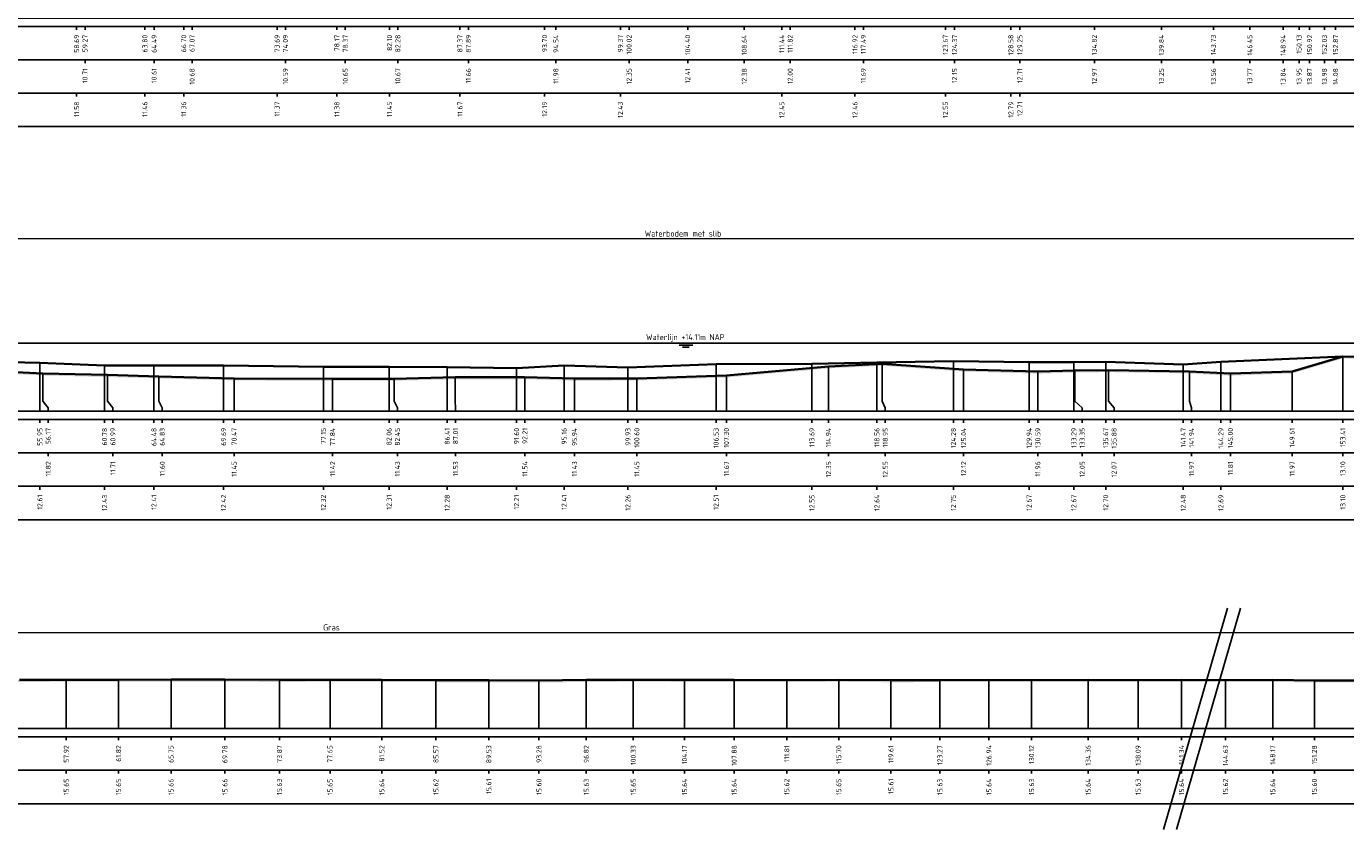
# Model space of a CAD drawing. Header units: metres. Extents: x 197882 to 206172, y 361908 to 364395.
# Tile 34 of 41: x 205839 to 205937, y 364258 to 364318. Entities that reach past the tile are written whole.
import ezdxf
from ezdxf.enums import TextEntityAlignment as Align

# ---------------------------------------------------------------- set-up
doc = ezdxf.new("R2010")
doc.units = ezdxf.units.M
doc.header["$PDMODE"] = 35
doc.header["$PDSIZE"] = 0.075
for name, color, linetype, lineweight in [('X-ME-AL-PROFIEL_BOVENKANT SLIB-GD', 42, 'Continuous', 35), ('X-ME-AL-PROFIEL_HUIDIG MAAIVELD-GD', 252, 'Continuous', 0), ('X-XX-AL-DETAIL1-M', 7, 'Continuous', 18), ('X-XX-AL-DWARSPROFIEL_PROFIELLIJN MAAIVELD-GD', 8, 'Continuous', 35), ('X-XX-AL-NAP-T18', 7, 'Continuous', 18), ('X-XX-AL-TEKENBLAD_KADER_AFSNIJMARKERING-G', 7, 'Continuous', 25)]:
    doc.layers.add(name, color=color, linetype=linetype, lineweight=lineweight)
doc.layers.add('X-ME-AL-PROFIEL_WATERLIJN-GD', color=150, linetype='Continuous')
doc.layers.add('X-ME-AL-PROFIELRASTER-S', color=7, linetype='Continuous')
doc.styles.add('NLCS-ISO', font='NLCS-ISO.ttf', dxfattribs={"height": 1.8})
doc.styles.add('NLCS-ISO-ANNOTATIEF-T18', font='NLCS-ISO.ttf', dxfattribs={"height": 1.8})
doc.styles.add('NLCS-ISO-ANNOTATIVE-T18', font='NLCS-ISO.ttf', dxfattribs={"height": 1.8})
doc.dimstyles.new('NLCS-ANNOTATIEF-T18-PIJL_L2_H0', dxfattribs={"dimtxt": 2.5, "dimasz": 1.8, "dimexe": 2, "dimexo": 2, "dimgap": 0.7, "dimtad": 1, "dimzin": 0, "dimdsep": 46, "dimtxsty": 'NLCS-ISO-ANNOTATIEF-T18', "dimcen": 0, "dimdle": 2, "dimclrd": 256, "dimclre": 256, "dimclrt": 10, "dimaunit": 2, "dimadec": 0, "dimazin": 0, "dimtfac": 1, "dimtdec": 3, "dimtofl": 0, "dimtmove": 0, "dimatfit": 3, "dimfxl": 2, "dimfxlon": 1, "dimtfillclr": 256, "dimtolj": 1, "dimtzin": 0, "dimlwd": -1, "dimlwe": -1, "dimarcsym": 0})

# ---------------------------------------------------------------- blocks, each defined once
blk = doc.blocks.new('SAL-PROFIELRASTER_BALK_EIND1-D')
at = {"color": 0, "linetype": 'ByBlock', "lineweight": -2, "flags": 128}
for points in [[(0, 0), (1, 0)], [(0, -2.5), (1, -2.5)], [(0, -12.5), (1, -12.5)]]:
    blk.add_lwpolyline(points, dxfattribs=at)
blk = doc.blocks.new('SAL-PROFIELRASTER_BALK_EIND2-D')
at = {"color": 0, "linetype": 'ByBlock', "lineweight": -2}
blk.add_line((1, -12.5), (0, -12.5), dxfattribs=at)
blk = doc.blocks.new('SAL-PROFIELRASTER_BALK_DATA-D')
at = {"color": 0, "linetype": 'ByBlock', "lineweight": -2}
blk.add_lwpolyline([(0, -3.5), (0, -2.5)], dxfattribs=at)
at = {"color": 0, "linetype": 'ByBlock', "lineweight": -2, "style": 'NLCS-ISO-ANNOTATIVE-T18'}
blk.add_attdef('GETAL', text='', height=1.5, rotation=90, dxfattribs=at).set_placement((0.75, -5), align=Align.RIGHT)
blk = doc.blocks.new('SAL-PROFIELRASTER_AANHAAL-D')
at = {"color": 9, "linetype": 'ByBlock', "lineweight": -2, "flags": 128}
blk.add_lwpolyline([(0, 1), (0, 0)], dxfattribs=at)
blk = doc.blocks.new('SAL-PROFIELRASTER_AANHAAL_STAGGER-D')
at = {"color": 9, "linetype": 'ByBlock', "lineweight": -2, "flags": 128}
for points in [[(0, 0), (0, -0.25)], [(0, -0.25), (1, -0.75)], [(1, -0.75), (1, -1)]]:
    blk.add_lwpolyline(points, dxfattribs=at)
blk = doc.blocks.new('*D18')
at = {"layer": 'Defpoints', "color": 0, "transparency": 16777216}
for p in [(205783.859, 364272.932), (205783.859, 364265.773), (206058.694, 364265.773)]:
    blk.add_point(p, dxfattribs=at)
at = {"layer": 'X-XX-AL-DETAIL1-M', "transparency": 16777216}
for p, q in [((205783.859, 364272.432), (205783.859, 364273.432)), ((206058.694, 364272.432), (206058.694, 364273.432)), ((206058.244, 364272.932), (205784.309, 364272.932))]:
    blk.add_line(p, q, dxfattribs=at)
for points in [[(205784.309, 364273.007), (205784.309, 364272.857), (205783.859, 364272.932)], [(206058.244, 364273.007), (206058.244, 364272.857), (206058.694, 364272.932)]]:
    blk.add_solid(points, dxfattribs=at)
at = {"layer": 'X-XX-AL-DETAIL1-M', "color": 10, "transparency": 16777216, "insert": (205861.611, 364273.332), "char_height": 0.45, "attachment_point": 5, "style": 'NLCS-ISO-ANNOTATIEF-T18'}
blk.add_mtext('\\A1;Gras', dxfattribs=at)
blk = doc.blocks.new('*D73')
at = {"layer": 'Defpoints', "color": 0, "transparency": 16777216}
for p in [(205811.547, 364302.4), (205811.547, 364294.603), (205964.272, 364294.609)]:
    blk.add_point(p, dxfattribs=at)
at = {"layer": 'X-XX-AL-DETAIL1-M', "transparency": 16777216}
for p, q in [((205811.547, 364301.9), (205811.547, 364302.9)), ((205964.272, 364301.9), (205964.272, 364302.9)), ((205963.822, 364302.4), (205811.997, 364302.4))]:
    blk.add_line(p, q, dxfattribs=at)
for points in [[(205811.997, 364302.475), (205811.997, 364302.325), (205811.547, 364302.4)], [(205963.822, 364302.475), (205963.822, 364302.325), (205964.272, 364302.4)]]:
    blk.add_solid(points, dxfattribs=at)
at = {"layer": 'X-XX-AL-DETAIL1-M', "color": 10, "transparency": 16777216, "insert": (205887.91, 364302.8), "char_height": 0.45, "attachment_point": 5, "style": 'NLCS-ISO-ANNOTATIEF-T18'}
blk.add_mtext('\\A1;Waterbodem met slib', dxfattribs=at)

msp = doc.modelspace()

# ---------------------------------------------------------------- hatches: boundary and pattern name
at = {"layer": 'X-ME-AL-PROFIEL_HUIDIG MAAIVELD-GD'}
h = msp.add_hatch(dxfattribs=at)
h.set_pattern_fill('AGR-MAAIVELD', color=256, scale=0.05, pattern_type=2)
h.set_pattern_definition([(45, (0.7585, 70.3239), (-0.25000007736, 0.25000007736), []), (45, (0.72278, 70.3596), (0, 0.50000015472), [0.3535535, -0.3535535]), (45, (0.68707, 70.39532), (0, 0.50000015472), [0.3535535, -0.3535535]), (45, (0.65085, 70.43153), (0, 0.50000015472), [0.3535535, -0.3535535]), (45, (0.61564, 70.46675), (0, 0.50000015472), [0.3535535, -0.3535535]), (45, (0.57992, 70.50246), (0, 0.50000015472), [0.3535535, -0.3535535]), (45, (0.5442, 70.53818), (0, 0.50000015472), [0.3535535, -0.3535535]), (315, (0.7585, 70.3239), (0.25000007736, 0.25000007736), []), (315, (0.7942, 70.3596), (0.50000015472, -1e-16), [0.3535535, -0.3535535]), (315, (0.82992, 70.39532), (0.50000015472, -1e-16), [0.3535535, -0.3535535]), (315, (0.86614, 70.43153), (0.50000015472, -1e-16), [0.3535535, -0.3535535]), (315, (0.90135, 70.46675), (0.50000015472, -1e-16), [0.3535535, -0.3535535]), (315, (0.93707, 70.50246), (0.50000015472, -1e-16), [0.3535535, -0.3535535]), (315, (0.97278, 70.53818), (0.50000015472, -1e-16), [0.3535535, -0.3535535])])
h.paths.add_polyline_path([(205989.776, 364297.821), (205988.056, 364297.465), (205986.32, 364297.003), (205984.461, 364296.601), (205982.677, 364296.431), (205980.743, 364296.439), (205978.392, 364296.283), (205976.431, 364295.887), (205974.215, 364295.826), (205972.028, 364295.718), (205970.071, 364295.382), (205967.749, 364295.366), (205966.781, 364295.066), (205965.201, 364294.788), (205964.384, 364294.698), (205964.272, 364294.609), (205964.266, 364294.49), (205963.896, 364294.47), (205962.933, 364294.417), (205959.28, 364294.278), (205956.396, 364294.154), (205954.075, 364294.147), (205950.812, 364294.1), (205945.465, 364293.873), (205940.37, 364293.704), (205938.909, 364293.575), (205937.272, 364293.613), (205933.473, 364292.484), (205928.859, 364292.321), (205925.803, 364292.489), (205919.735, 364292.589), (205917.211, 364292.563), (205914.452, 364292.471), (205908.902, 364292.636), (205902.81, 364293.064), (205898.796, 364292.868), (205891.161, 364292.187), (205884.458, 364291.966), (205879.794, 364291.947), (205876.071, 364292.059), (205870.865, 364292.047), (205866.311, 364291.945), (205861.701, 364291.936), (205854.332, 364291.969), (205848.692, 364292.117), (205844.852, 364292.223), (205840.029, 364292.337), (205833.959, 364292.626), (205828.768, 364293.02), (205823.124, 364293.098), (205819.815, 364293.383), (205816.992, 364293.567), (205814.29, 364293.957), (205812.525, 364294.23), (205811.894, 364294.409), (205811.547, 364294.603), (205811.194, 364294.726), (205810.2, 364294.899), (205809.004, 364295.352), (205808.226, 364295.845), (205807.479, 364295.954), (205805.553, 364295.983), (205803.289, 364295.969), (205801.099, 364295.99), (205798.832, 364296.01), (205796.356, 364296.052), (205794.312, 364296.03), (205791.904, 364296.09), (205789.726, 364296.134), (205787.762, 364296.163), (205785.587, 364296.205), (205783.859, 364296.232), (205783.859, 364296.082), (205785.587, 364296.055), (205787.762, 364296.013), (205789.726, 364295.984), (205791.904, 364295.94), (205794.312, 364295.88), (205796.356, 364295.902), (205798.832, 364295.86), (205801.099, 364295.84), (205803.289, 364295.819), (205805.553, 364295.833), (205807.479, 364295.804), (205808.226, 364295.695), (205809.004, 364295.202), (205810.2, 364294.749), (205811.194, 364294.576), (205811.547, 364294.453), (205811.894, 364294.259), (205812.525, 364294.08), (205814.29, 364293.807), (205816.992, 364293.417), (205819.815, 364293.233), (205823.124, 364292.948), (205828.768, 364292.87), (205833.959, 364292.476), (205840.029, 364292.187), (205844.852, 364292.073), (205848.692, 364291.967), (205854.332, 364291.819), (205861.701, 364291.786), (205866.311, 364291.795), (205870.865, 364291.897), (205876.071, 364291.909), (205879.794, 364291.797), (205884.458, 364291.816), (205891.161, 364292.037), (205898.796, 364292.718), (205902.81, 364292.914), (205908.902, 364292.486), (205914.452, 364292.321), (205917.211, 364292.413), (205919.735, 364292.439), (205925.803, 364292.339), (205928.859, 364292.171), (205933.473, 364292.334), (205937.272, 364293.463), (205938.909, 364293.425), (205940.37, 364293.554), (205945.465, 364293.723), (205950.812, 364293.95), (205954.075, 364293.997), (205956.396, 364294.004), (205959.28, 364294.128), (205962.933, 364294.267), (205963.896, 364294.32), (205964.266, 364294.34), (205964.272, 364294.459), (205964.384, 364294.548), (205965.201, 364294.638), (205966.781, 364294.916), (205967.749, 364295.216), (205970.071, 364295.232), (205972.028, 364295.568), (205974.215, 364295.676), (205976.431, 364295.737), (205978.392, 364296.133), (205980.743, 364296.289), (205982.677, 364296.281), (205984.461, 364296.451), (205986.32, 364296.853), (205988.056, 364297.315), (205989.776, 364297.671)])
h = msp.add_hatch(dxfattribs=at)
h.set_pattern_fill('AGR-MAAIVELD', color=256, scale=0.05, pattern_type=2)
h.set_pattern_definition([(45, (-3.94736, 88.7381), (-0.25000007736, 0.25000007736), []), (45, (-3.98308, 88.7738), (0, 0.50000015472), [0.3535535, -0.3535535]), (45, (-4.0188, 88.8095), (0, 0.50000015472), [0.3535535, -0.3535535]), (45, (-4.055, 88.84573), (0, 0.50000015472), [0.3535535, -0.3535535]), (45, (-4.09022, 88.88094), (0, 0.50000015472), [0.3535535, -0.3535535]), (45, (-4.12593, 88.91666), (0, 0.50000015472), [0.3535535, -0.3535535]), (45, (-4.16165, 88.95237), (0, 0.50000015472), [0.3535535, -0.3535535]), (315, (-3.94736, 88.7381), (0.25000007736, 0.25000007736), []), (315, (-3.91165, 88.7738), (0.50000015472, -1e-16), [0.3535535, -0.3535535]), (315, (-3.87593, 88.8095), (0.50000015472, -1e-16), [0.3535535, -0.3535535]), (315, (-3.83972, 88.84573), (0.50000015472, -1e-16), [0.3535535, -0.3535535]), (315, (-3.8045, 88.88094), (0.50000015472, -1e-16), [0.3535535, -0.3535535]), (315, (-3.7688, 88.91666), (0.50000015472, -1e-16), [0.3535535, -0.3535535]), (315, (-3.73308, 88.95237), (0.50000015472, -1e-16), [0.3535535, -0.3535535])])
h.paths.add_polyline_path([(206058.694, 364268.278), (206058.694, 364268.128), (206056.755, 364268.105), (206054.901, 364268.32), (206053.026, 364268.658), (206050.638, 364268.776), (206047.564, 364268.958), (206044.231, 364269.111), (206041.149, 364269.136), (206037.967, 364269.116), (206034.783, 364269.09), (206031.68, 364269.101), (206028.204, 364269.095), (206024.446, 364269.07), (206020.86, 364269.075), (206017.365, 364269.035), (206014.154, 364269.038), (206010.9, 364268.974), (206007.775, 364269.008), (206004.054, 364268.996), (206000.955, 364268.99), (205997.534, 364269.026), (205993.818, 364269.029), (205990.491, 364269.044), (205987.308, 364269.036), (205983.739, 364269.062), (205980.111, 364269.084), (205976.164, 364269.102), (205972.273, 364269.151), (205968.629, 364269.175), (205964.898, 364269.154), (205961.325, 364269.196), (205957.4, 364269.172), (205953.448, 364269.219), (205950.008, 364269.225), (205946.852, 364269.199), (205942.859, 364269.241), (205938.899, 364269.218), (205935.142, 364269.223), (205932.026, 364269.26), (205928.492, 364269.241), (205925.201, 364269.259), (205921.953, 364269.248), (205918.218, 364269.264), (205913.983, 364269.251), (205910.799, 364269.264), (205907.127, 364269.249), (205903.465, 364269.233), (205899.561, 364269.272), (205895.673, 364269.246), (205891.741, 364269.258), (205888.026, 364269.263), (205884.191, 364269.272), (205880.676, 364269.253), (205877.137, 364269.223), (205873.384, 364269.229), (205869.43, 364269.241), (205865.38, 364269.265), (205861.505, 364269.275), (205857.725, 364269.255), (205853.644, 364269.282), (205849.613, 364269.287), (205845.684, 364269.277), (205841.774, 364269.27), (205838.288, 364269.256), (205834.645, 364269.259), (205830.823, 364269.276), (205826.896, 364269.262), (205823.072, 364269.268), (205819.002, 364269.245), (205815.288, 364269.212), (205811.474, 364269.219), (205808.163, 364269.226), (205805.03, 364269.255), (205801.09, 364269.35), (205797.771, 364269.377), (205793.784, 364269.492), (205790.18, 364269.213), (205786.409, 364268.859), (205783.859, 364268.71), (205783.859, 364268.86), (205786.409, 364269.009), (205790.18, 364269.363), (205793.784, 364269.642), (205797.771, 364269.527), (205801.09, 364269.5), (205805.03, 364269.405), (205808.163, 364269.376), (205811.474, 364269.369), (205815.288, 364269.362), (205819.002, 364269.395), (205823.072, 364269.418), (205826.896, 364269.412), (205830.823, 364269.426), (205834.645, 364269.409), (205838.288, 364269.406), (205841.774, 364269.42), (205845.684, 364269.427), (205849.613, 364269.437), (205853.644, 364269.432), (205857.725, 364269.405), (205861.505, 364269.425), (205865.38, 364269.415), (205869.43, 364269.391), (205873.384, 364269.379), (205877.137, 364269.373), (205880.676, 364269.403), (205884.191, 364269.422), (205888.026, 364269.413), (205891.741, 364269.408), (205895.673, 364269.396), (205899.561, 364269.422), (205903.465, 364269.383), (205907.127, 364269.399), (205910.799, 364269.414), (205913.983, 364269.401), (205918.218, 364269.414), (205921.953, 364269.398), (205925.201, 364269.409), (205928.492, 364269.391), (205932.026, 364269.41), (205935.142, 364269.373), (205938.899, 364269.368), (205942.859, 364269.391), (205946.852, 364269.349), (205950.008, 364269.375), (205953.448, 364269.369), (205957.4, 364269.322), (205961.325, 364269.346), (205964.898, 364269.304), (205968.629, 364269.325), (205972.273, 364269.301), (205976.164, 364269.252), (205980.111, 364269.234), (205983.739, 364269.212), (205987.308, 364269.186), (205990.491, 364269.194), (205993.818, 364269.179), (205997.534, 364269.176), (206000.955, 364269.14), (206004.054, 364269.146), (206007.775, 364269.158), (206010.9, 364269.124), (206014.154, 364269.188), (206017.365, 364269.185), (206020.86, 364269.225), (206024.446, 364269.22), (206028.204, 364269.245), (206031.68, 364269.251), (206034.783, 364269.24), (206037.967, 364269.266), (206041.149, 364269.286), (206044.231, 364269.261), (206047.564, 364269.108), (206050.638, 364268.926), (206053.026, 364268.808), (206054.901, 364268.47), (206056.755, 364268.255)])

# ---------------------------------------------------------------- linework, layer by layer
at = {"layer": 'X-ME-AL-PROFIEL_BOVENKANT SLIB-GD'}
msp.add_lwpolyline([(205833.032, 364293.286), (205839.805, 364293.121), (205844.64, 364292.943), (205848.335, 364292.922), (205853.545, 364292.934), (205861.013, 364292.837), (205865.923, 364292.823), (205870.271, 364292.797), (205875.459, 364292.722), (205879.02, 364292.929), (205883.793, 364292.775), (205890.385, 364293.021), (205897.552, 364293.062), (205902.418, 364293.159), (205908.141, 364293.265), (205913.799, 364293.19), (205917.147, 364293.19), (205919.528, 364293.215), (205925.334, 364292.997), (205928.149, 364293.207), (205937.272, 364293.613)], dxfattribs=at)
at = {"layer": 'X-ME-AL-PROFIEL_WATERLIJN-GD'}
for points in [[(205811.547, 364294.603), (205964.272, 364294.609)], [(205887.635, 364294.442), (205888.635, 364294.442)], [(205887.877, 364294.298), (205888.377, 364294.298)]]:
    msp.add_lwpolyline(points, dxfattribs=at)
at = {"layer": 'X-XX-AL-DWARSPROFIEL_PROFIELLIJN MAAIVELD-GD'}
for points in [[(205833.959, 364292.626), (205840.029, 364292.337), (205844.852, 364292.223), (205848.692, 364292.117), (205854.332, 364291.969), (205861.701, 364291.936), (205866.311, 364291.945), (205870.865, 364292.047), (205876.071, 364292.059), (205879.794, 364291.947), (205884.458, 364291.966), (205891.161, 364292.187), (205898.796, 364292.868), (205902.81, 364293.064), (205908.902, 364292.636), (205914.452, 364292.471), (205917.211, 364292.563), (205919.735, 364292.589), (205925.803, 364292.489), (205928.859, 364292.321), (205933.473, 364292.484), (205937.272, 364293.613), (205938.909, 364293.575)], [(205838.288, 364269.406), (205841.774, 364269.42), (205845.684, 364269.427), (205849.613, 364269.437), (205853.644, 364269.432), (205857.725, 364269.405), (205861.505, 364269.425), (205865.38, 364269.415), (205869.43, 364269.391), (205873.384, 364269.379), (205877.137, 364269.373), (205880.676, 364269.403), (205884.191, 364269.422), (205888.026, 364269.413), (205891.741, 364269.408), (205895.673, 364269.396), (205899.561, 364269.422), (205903.465, 364269.383), (205907.127, 364269.399), (205910.799, 364269.414), (205913.983, 364269.401), (205918.218, 364269.414), (205921.953, 364269.398), (205925.201, 364269.409), (205928.492, 364269.391), (205932.026, 364269.41), (205935.142, 364269.373), (205938.899, 364269.368)]]:
    msp.add_lwpolyline(points, dxfattribs=at)
at = {"layer": 'X-XX-AL-TEKENBLAD_KADER_AFSNIJMARKERING-G'}
for points in [[(205928.635, 364274.77), (205923.85, 364258.209)], [(205929.616, 364274.77), (205924.831, 364258.209)]]:
    msp.add_lwpolyline(points, dxfattribs=at)

# ---------------------------------------------------------------- block references
at = {"layer": 'X-ME-AL-PROFIELRASTER-S', "yscale": 0.25}
for name, p, xscale, zscale in [('SAL-PROFIELRASTER_BALK_EIND1-D', (205783.859, 364318.925), 172.5433699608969, 172.5433699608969), ('SAL-PROFIELRASTER_BALK_EIND2-D', (205783.859, 364316.425), 172.5433699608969, 172.5433699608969), ('SAL-PROFIELRASTER_BALK_EIND2-D', (205783.859, 364313.925), 172.5433699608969, 172.5433699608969), ('SAL-PROFIELRASTER_BALK_EIND1-D', (205783.859, 364289.516), 206.5425505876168, 206.5425505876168), ('SAL-PROFIELRASTER_BALK_EIND2-D', (205783.859, 364287.016), 206.5425505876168, 206.5425505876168), ('SAL-PROFIELRASTER_BALK_EIND2-D', (205783.859, 364284.516), 206.5425505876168, 206.5425505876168), ('SAL-PROFIELRASTER_BALK_EIND1-D', (205783.859, 364265.773), 275.4599491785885, 275.4599491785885), ('SAL-PROFIELRASTER_BALK_EIND2-D', (205783.859, 364263.273), 275.4599491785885, 275.4599491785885)]:
    msp.add_blockref(name, p, dxfattribs=dict(at, xscale=xscale, zscale=zscale))
at = {"layer": 'X-ME-AL-PROFIELRASTER-S', "xscale": 0.25, "yscale": 0.25, "zscale": 0.25}
for p, values in [((205842.553, 364318.925), {'GETAL': '58.69'}), ((205843.178, 364318.925), {'GETAL': '59.27'}), ((205847.658, 364318.925), {'GETAL': '63.80'}), ((205848.351, 364318.925), {'GETAL': '64.49'}), ((205850.561, 364318.925), {'GETAL': '66.70'}), ((205851.186, 364318.925), {'GETAL': '67.07'}), ((205857.549, 364318.925), {'GETAL': '73.69'}), ((205858.174, 364318.925), {'GETAL': '74.09'}), ((205862.024, 364318.925), {'GETAL': '78.17'}), ((205862.649, 364318.925), {'GETAL': '78.37'}), ((205865.954, 364318.925), {'GETAL': '82.10'}), ((205866.579, 364318.925), {'GETAL': '82.28'}), ((205871.228, 364318.925), {'GETAL': '87.37'}), ((205871.853, 364318.925), {'GETAL': '87.89'}), ((205877.561, 364318.925), {'GETAL': '93.70'}), ((205878.403, 364318.925), {'GETAL': '94.54'}), ((205883.227, 364318.925), {'GETAL': '99.37'}), ((205883.877, 364318.925), {'GETAL': '100.02'}), ((205888.26, 364318.925), {'GETAL': '104.40'}), ((205892.494, 364318.925), {'GETAL': '108.64'}), ((205895.301, 364318.925), {'GETAL': '111.44'}), ((205895.926, 364318.925), {'GETAL': '111.82'}), ((205900.775, 364318.925), {'GETAL': '116.92'}), ((205901.4, 364318.925), {'GETAL': '117.49'}), ((205907.534, 364318.925), {'GETAL': '123.67'}), ((205908.226, 364318.925), {'GETAL': '124.37'}), ((205912.435, 364318.925), {'GETAL': '128.58'}), ((205913.108, 364318.925), {'GETAL': '129.25'}), ((205918.682, 364318.925), {'GETAL': '134.82'}), ((205923.696, 364318.925), {'GETAL': '139.84'}), ((205927.586, 364318.925), {'GETAL': '143.73'}), ((205930.308, 364318.925), {'GETAL': '146.45'}), ((205932.797, 364318.925), {'GETAL': '148.94'}), ((205933.992, 364318.925), {'GETAL': '150.13'}), ((205934.784, 364318.925), {'GETAL': '150.92'}), ((205935.893, 364318.925), {'GETAL': '152.03'}), ((205936.724, 364318.925), {'GETAL': '152.87'}), ((205936.724, 364318.925), {'GETAL': '152.87'}), ((205936.724, 364318.925), {'GETAL': '152.87'}), ((205936.724, 364318.925), {'GETAL': '152.87'}), ((205843.178, 364316.425), {'GETAL': '10.71'}), ((205848.351, 364316.425), {'GETAL': '10.61'}), ((205851.186, 364316.425), {'GETAL': '10.68'}), ((205858.174, 364316.425), {'GETAL': '10.59'}), ((205862.649, 364316.425), {'GETAL': '10.65'}), ((205866.579, 364316.425), {'GETAL': '10.67'}), ((205871.853, 364316.425), {'GETAL': '11.66'}), ((205878.403, 364316.425), {'GETAL': '11.98'}), ((205883.877, 364316.425), {'GETAL': '12.35'}), ((205888.26, 364316.425), {'GETAL': '12.41'}), ((205892.494, 364316.425), {'GETAL': '12.38'}), ((205895.926, 364316.425), {'GETAL': '12.00'}), ((205901.4, 364316.425), {'GETAL': '11.69'}), ((205908.226, 364316.425), {'GETAL': '12.15'}), ((205913.108, 364316.425), {'GETAL': '12.71'}), ((205918.682, 364316.425), {'GETAL': '12.97'}), ((205923.696, 364316.425), {'GETAL': '13.25'}), ((205927.586, 364316.425), {'GETAL': '13.56'}), ((205930.308, 364316.425), {'GETAL': '13.77'}), ((205932.797, 364316.425), {'GETAL': '13.84'}), ((205933.992, 364316.425), {'GETAL': '13.95'}), ((205934.784, 364316.425), {'GETAL': '13.87'}), ((205935.893, 364316.425), {'GETAL': '13.98'}), ((205936.724, 364316.425), {'GETAL': '14.08'}), ((205936.724, 364316.425), {'GETAL': '14.08'}), ((205842.553, 364313.925), {'GETAL': '11.58'}), ((205847.658, 364313.925), {'GETAL': '11.46'}), ((205850.561, 364313.925), {'GETAL': '11.36'}), ((205857.549, 364313.925), {'GETAL': '11.37'}), ((205862.024, 364313.925), {'GETAL': '11.38'}), ((205865.954, 364313.925), {'GETAL': '11.45'}), ((205871.228, 364313.925), {'GETAL': '11.67'}), ((205877.561, 364313.925), {'GETAL': '12.19'}), ((205883.227, 364313.925), {'GETAL': '12.43'}), ((205895.301, 364313.925), {'GETAL': '12.45'}), ((205900.775, 364313.925), {'GETAL': '12.46'}), ((205907.534, 364313.925), {'GETAL': '12.55'}), ((205912.435, 364313.925), {'GETAL': '12.79'}), ((205913.108, 364313.925), {'GETAL': '12.71'}), ((205839.805, 364289.516), {'GETAL': '55.95'}), ((205840.43, 364289.516), {'GETAL': '56.17'}), ((205844.64, 364289.516), {'GETAL': '60.78'}), ((205845.265, 364289.516), {'GETAL': '60.99'}), ((205848.335, 364289.516), {'GETAL': '64.48'}), ((205848.96, 364289.516), {'GETAL': '64.83'}), ((205853.545, 364289.516), {'GETAL': '69.69'}), ((205854.332, 364289.516), {'GETAL': '70.47'}), ((205861.013, 364289.516), {'GETAL': '77.15'}), ((205861.701, 364289.516), {'GETAL': '77.84'}), ((205865.923, 364289.516), {'GETAL': '82.06'}), ((205866.548, 364289.516), {'GETAL': '82.45'}), ((205870.271, 364289.516), {'GETAL': '86.41'}), ((205870.896, 364289.516), {'GETAL': '87.01'}), ((205875.459, 364289.516), {'GETAL': '91.60'}), ((205876.084, 364289.516), {'GETAL': '92.21'}), ((205879.02, 364289.516), {'GETAL': '95.16'}), ((205879.794, 364289.516), {'GETAL': '95.94'}), ((205883.793, 364289.516), {'GETAL': '99.93'}), ((205884.458, 364289.516), {'GETAL': '100.60'}), ((205890.385, 364289.516), {'GETAL': '106.53'}), ((205891.161, 364289.516), {'GETAL': '107.30'}), ((205897.552, 364289.516), {'GETAL': '113.69'}), ((205898.796, 364289.516), {'GETAL': '114.94'}), ((205902.418, 364289.516), {'GETAL': '118.56'}), ((205903.043, 364289.516), {'GETAL': '118.95'}), ((205908.141, 364289.516), {'GETAL': '124.28'}), ((205908.902, 364289.516), {'GETAL': '125.04'}), ((205913.799, 364289.516), {'GETAL': '129.94'}), ((205914.452, 364289.516), {'GETAL': '130.59'}), ((205917.147, 364289.516), {'GETAL': '133.29'}), ((205917.772, 364289.516), {'GETAL': '133.35'}), ((205919.528, 364289.516), {'GETAL': '135.67'}), ((205920.153, 364289.516), {'GETAL': '135.88'}), ((205925.334, 364289.516), {'GETAL': '141.47'}), ((205925.959, 364289.516), {'GETAL': '141.94'}), ((205928.149, 364289.516), {'GETAL': '144.29'}), ((205928.859, 364289.516), {'GETAL': '145.00'}), ((205933.473, 364289.516), {'GETAL': '149.61'}), ((205937.272, 364289.516), {'GETAL': '153.41'}), ((205937.272, 364289.516), {'GETAL': '153.41'}), ((205840.43, 364287.016), {'GETAL': '11.82'}), ((205845.265, 364287.016), {'GETAL': '11.71'}), ((205848.96, 364287.016), {'GETAL': '11.60'}), ((205854.332, 364287.016), {'GETAL': '11.45'}), ((205861.701, 364287.016), {'GETAL': '11.42'}), ((205866.548, 364287.016), {'GETAL': '11.43'}), ((205870.896, 364287.016), {'GETAL': '11.53'}), ((205876.084, 364287.016), {'GETAL': '11.54'}), ((205879.794, 364287.016), {'GETAL': '11.43'}), ((205884.458, 364287.016), {'GETAL': '11.45'}), ((205891.161, 364287.016), {'GETAL': '11.67'}), ((205898.796, 364287.016), {'GETAL': '12.35'}), ((205903.043, 364287.016), {'GETAL': '12.55'}), ((205908.902, 364287.016), {'GETAL': '12.12'}), ((205914.452, 364287.016), {'GETAL': '11.96'}), ((205917.772, 364287.016), {'GETAL': '12.05'}), ((205920.153, 364287.016), {'GETAL': '12.07'}), ((205925.959, 364287.016), {'GETAL': '11.97'}), ((205928.859, 364287.016), {'GETAL': '11.81'}), ((205933.473, 364287.016), {'GETAL': '11.97'}), ((205937.272, 364287.016), {'GETAL': '13.10'}), ((205839.805, 364284.516), {'GETAL': '12.61'}), ((205844.64, 364284.516), {'GETAL': '12.43'}), ((205848.335, 364284.516), {'GETAL': '12.41'}), ((205853.545, 364284.516), {'GETAL': '12.42'}), ((205861.013, 364284.516), {'GETAL': '12.32'}), ((205865.923, 364284.516), {'GETAL': '12.31'}), ((205870.271, 364284.516), {'GETAL': '12.28'}), ((205875.459, 364284.516), {'GETAL': '12.21'}), ((205879.02, 364284.516), {'GETAL': '12.41'}), ((205883.793, 364284.516), {'GETAL': '12.26'}), ((205890.385, 364284.516), {'GETAL': '12.51'}), ((205897.552, 364284.516), {'GETAL': '12.55'}), ((205902.418, 364284.516), {'GETAL': '12.64'}), ((205908.141, 364284.516), {'GETAL': '12.75'}), ((205913.799, 364284.516), {'GETAL': '12.67'}), ((205917.147, 364284.516), {'GETAL': '12.67'}), ((205919.528, 364284.516), {'GETAL': '12.70'}), ((205925.334, 364284.516), {'GETAL': '12.48'}), ((205928.149, 364284.516), {'GETAL': '12.69'}), ((205937.272, 364284.516), {'GETAL': '13.10'}), ((205841.774, 364265.773), {'GETAL': '57.92'}), ((205845.684, 364265.773), {'GETAL': '61.82'}), ((205849.613, 364265.773), {'GETAL': '65.75'}), ((205853.644, 364265.773), {'GETAL': '69.78'}), ((205857.725, 364265.773), {'GETAL': '73.87'}), ((205861.505, 364265.773), {'GETAL': '77.65'}), ((205865.38, 364265.773), {'GETAL': '81.52'}), ((205869.43, 364265.773), {'GETAL': '85.57'}), ((205873.384, 364265.773), {'GETAL': '89.53'}), ((205877.137, 364265.773), {'GETAL': '93.28'}), ((205880.676, 364265.773), {'GETAL': '96.82'}), ((205884.191, 364265.773), {'GETAL': '100.33'}), ((205888.026, 364265.773), {'GETAL': '104.17'}), ((205891.741, 364265.773), {'GETAL': '107.88'}), ((205895.673, 364265.773), {'GETAL': '111.81'}), ((205899.561, 364265.773), {'GETAL': '115.70'}), ((205903.465, 364265.773), {'GETAL': '119.61'}), ((205907.127, 364265.773), {'GETAL': '123.27'}), ((205910.799, 364265.773), {'GETAL': '126.94'}), ((205913.983, 364265.773), {'GETAL': '130.12'}), ((205918.218, 364265.773), {'GETAL': '134.36'}), ((205921.953, 364265.773), {'GETAL': '138.09'}), ((205925.201, 364265.773), {'GETAL': '141.34'}), ((205928.492, 364265.773), {'GETAL': '144.63'}), ((205932.026, 364265.773), {'GETAL': '148.17'}), ((205935.142, 364265.773), {'GETAL': '151.28'}), ((205841.774, 364263.273), {'GETAL': '15.65'}), ((205845.684, 364263.273), {'GETAL': '15.65'}), ((205849.613, 364263.273), {'GETAL': '15.66'}), ((205853.644, 364263.273), {'GETAL': '15.66'}), ((205857.725, 364263.273), {'GETAL': '15.63'}), ((205861.505, 364263.273), {'GETAL': '15.65'}), ((205865.38, 364263.273), {'GETAL': '15.64'}), ((205869.43, 364263.273), {'GETAL': '15.62'}), ((205873.384, 364263.273), {'GETAL': '15.61'}), ((205877.137, 364263.273), {'GETAL': '15.60'}), ((205880.676, 364263.273), {'GETAL': '15.63'}), ((205884.191, 364263.273), {'GETAL': '15.65'}), ((205888.026, 364263.273), {'GETAL': '15.64'}), ((205891.741, 364263.273), {'GETAL': '15.64'}), ((205895.673, 364263.273), {'GETAL': '15.62'}), ((205899.561, 364263.273), {'GETAL': '15.65'}), ((205903.465, 364263.273), {'GETAL': '15.61'}), ((205907.127, 364263.273), {'GETAL': '15.63'}), ((205910.799, 364263.273), {'GETAL': '15.64'}), ((205913.983, 364263.273), {'GETAL': '15.63'}), ((205918.218, 364263.273), {'GETAL': '15.64'}), ((205921.953, 364263.273), {'GETAL': '15.63'}), ((205925.201, 364263.273), {'GETAL': '15.64'}), ((205928.492, 364263.273), {'GETAL': '15.62'}), ((205932.026, 364263.273), {'GETAL': '15.64'}), ((205935.142, 364263.273), {'GETAL': '15.60'})]:
    msp.add_blockref('SAL-PROFIELRASTER_BALK_DATA-D', p, dxfattribs=at).add_auto_attribs(values)
at = {"layer": 'X-ME-AL-PROFIELRASTER-S'}
for p, yscale in [((205839.805, 364289.516), 3.605), ((205844.64, 364289.516), 3.427), ((205848.335, 364289.516), 3.406000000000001), ((205853.545, 364289.516), 3.417999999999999), ((205861.013, 364289.516), 3.321), ((205865.923, 364289.516), 3.307), ((205870.271, 364289.516), 3.281000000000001), ((205875.459, 364289.516), 3.206), ((205879.02, 364289.516), 3.413), ((205883.793, 364289.516), 3.259), ((205890.385, 364289.516), 3.505000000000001), ((205897.552, 364289.516), 3.545999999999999), ((205898.796, 364289.516), 3.352), ((205902.418, 364289.516), 3.643000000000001), ((205902.81, 364290.516), 2.548), ((205908.141, 364289.516), 3.749000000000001), ((205913.799, 364289.516), 3.673999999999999), ((205917.147, 364289.516), 3.673999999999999), ((205919.528, 364289.516), 3.699), ((205925.334, 364289.516), 3.481), ((205928.149, 364289.516), 3.691000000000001), ((205937.272, 364289.516), 4.097), ((205937.272, 364289.516), 4.097), ((205840.029, 364290.516), 1.821), ((205844.852, 364290.516), 1.707000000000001), ((205848.692, 364290.516), 1.601000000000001), ((205854.332, 364289.516), 2.452999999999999), ((205861.701, 364289.516), 2.42), ((205866.311, 364290.516), 1.429), ((205870.865, 364290.516), 1.531000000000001), ((205876.071, 364290.516), 1.542999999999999), ((205879.794, 364289.516), 2.430999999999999), ((205884.458, 364289.516), 2.449999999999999), ((205891.161, 364289.516), 2.670999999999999), ((205908.902, 364289.516), 3.119999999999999), ((205914.452, 364289.516), 2.955), ((205917.211, 364290.516), 2.047000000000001), ((205919.735, 364290.516), 2.073), ((205925.803, 364290.516), 1.973000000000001), ((205928.859, 364289.516), 2.805), ((205933.473, 364289.516), 2.968), ((205841.774, 364265.773), 3.647), ((205845.684, 364265.773), 3.654), ((205849.613, 364265.773), 3.664), ((205853.644, 364265.773), 3.659000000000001), ((205857.725, 364265.773), 3.632), ((205861.505, 364265.773), 3.651999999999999), ((205865.38, 364265.773), 3.641999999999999), ((205869.43, 364265.773), 3.618), ((205873.384, 364265.773), 3.606), ((205877.137, 364265.773), 3.6), ((205880.676, 364265.773), 3.630000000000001), ((205884.191, 364265.773), 3.648999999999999), ((205888.026, 364265.773), 3.640000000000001), ((205891.741, 364265.773), 3.635), ((205895.673, 364265.773), 3.622999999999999), ((205899.561, 364265.773), 3.648999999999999), ((205903.465, 364265.773), 3.609999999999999), ((205907.127, 364265.773), 3.625999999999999), ((205910.799, 364265.773), 3.641), ((205913.983, 364265.773), 3.628), ((205918.218, 364265.773), 3.641), ((205921.953, 364265.773), 3.625), ((205925.201, 364265.773), 3.635999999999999), ((205928.492, 364265.773), 3.618), ((205932.026, 364265.773), 3.637), ((205935.142, 364265.773), 3.6)]:
    msp.add_blockref('SAL-PROFIELRASTER_AANHAAL-D', p, dxfattribs=dict(at, yscale=yscale))
for p, xscale, zscale in [((205840.029, 364290.516), 0.4013405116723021, 0.4013405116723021), ((205844.852, 364290.516), 0.4126362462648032, 0.4126362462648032), ((205848.692, 364290.516), 0.2680269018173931, 0.2680269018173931), ((205866.311, 364290.516), 0.2373982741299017, 0.2373982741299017), ((205870.865, 364290.516), 0.03100876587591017, 0.03100876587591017), ((205876.071, 364290.516), 0.01396431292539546, 0.01396431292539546), ((205902.81, 364290.516), 0.2330420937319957, 0.2330420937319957), ((205917.211, 364290.516), 0.5618069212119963, 0.5618069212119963), ((205919.735, 364290.516), 0.4182198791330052, 0.4182198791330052), ((205925.803, 364290.516), 0.1554625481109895, 0.1554625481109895)]:
    msp.add_blockref('SAL-PROFIELRASTER_AANHAAL_STAGGER-D', p, dxfattribs=dict(at, xscale=xscale, zscale=zscale))

# ---------------------------------------------------------------- texts
at = {"layer": 'X-XX-AL-NAP-T18', "color": 10, "insert": (205885.147, 364294.695), "char_height": 0.45, "width": 15.43377, "attachment_point": 7, "style": 'NLCS-ISO'}
msp.add_mtext('Waterlijn +14.11m NAP', dxfattribs=at)

# ---------------------------------------------------------------- dimensions: what is measured, and where the dimension line sits
at = {"layer": 'X-XX-AL-DETAIL1-M'}
for base, p1, p2, text, picture, middle in [((205811.547, 364302.4), (205964.272, 364294.609), (205811.547, 364294.603), 'Waterbodem met slib', '*D73', (205887.91, 364302.4)), ((205783.859, 364272.932), (206058.694, 364265.773), (205783.859, 364265.773), 'Gras', '*D18', (205861.611, 364272.932))]:
    dim = msp.add_linear_dim(base=base, p1=p1, p2=p2, text=text, dimstyle='NLCS-ANNOTATIEF-T18-PIJL_L2_H0', dxfattribs=at)
    dim.commit()
    dim.dimension.update_dxf_attribs({"geometry": picture, "text_midpoint": middle, "dimtype": 160})

doc.saveas('drawing.dxf')
